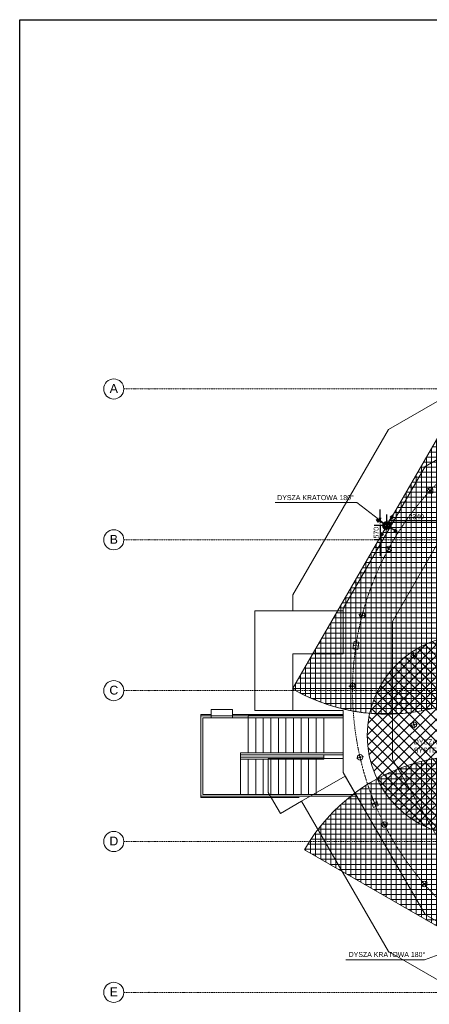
# Model space of a CAD drawing. Header units: centimetres. Extents: x -1589 to 108054, y -205274 to 31709.
# Tile 2 of 256: x 18354 to 34624, y -185036 to -145874. Entities that reach past the tile are written whole.
import ezdxf

# ---------------------------------------------------------------- set-up
doc = ezdxf.new("R2010")
doc.units = ezdxf.units.CM
doc.header["$LTSCALE"] = 0.01
doc.header["$MEASUREMENT"] = 0
doc.linetypes.add('Kropki i Kreski', pattern=[72, 36, -18, 0, -18])
for name, color, linetype in [('2_stropy.K_IR', 7, 'Continuous'), ('3_linie 2D .ISTN', 7, 'Continuous'), ('3_oświetlenie.K_IR', 7, 'Continuous'), ('3_wypełnienia.K_IR', 7, 'Continuous'), ('4_osie.ISTN', 7, 'Continuous'), ('_KD', 7, 'Continuous'), ('_WOD-KAN', 7, 'Continuous')]:
    doc.layers.add(name, color=color, linetype=linetype)
for name, color, linetype, lineweight in [('A-ANNO-DIMS', 7, 'Continuous', 30), ('A-ANNO-NOTE', 7, 'Continuous', 30), ('A-DETL-GENF', 7, 'Continuous', 18), ('A-DETL-THIN', 7, 'Continuous', 18), ('F-SPRN', 7, 'Continuous', 18)]:
    doc.layers.add(name, color=color, linetype=linetype, lineweight=lineweight)
doc.styles.add('Arial Narrow', font='ARIALN.TTF', dxfattribs={"height": 200})
doc.styles.add('GENERATED_STYLE_1', font='txt')
doc.dimstyles.new('Przekątna', dxfattribs={"dimscale": 304.8, "dimtxt": 204.686195, "dimasz": 1.041667, "dimexe": 0.787402, "dimexo": 0.492126, "dimgap": 0.164042, "dimtad": 1, "dimdec": 0, "dimrnd": 10, "dimzin": 0, "dimdsep": 46, "dimtxsty": 'Arial Narrow', "dimsah": 1, "dimcen": 0.09, "dimazin": 0, "dimtfac": 1, "dimtdec": 4, "dimtix": 1, "dimtmove": 0, "dimatfit": 3, "dimfxl": 1, "dimtvp": 1, "dimtolj": 1, "dimtzin": 0, "dimarcsym": 2})

# ---------------------------------------------------------------- blocks, each defined once
blk = doc.blocks.new('VF Grate Nozzle Assembly1 - 20_ Grate Nozzle 90 Degree 2-1656473-Poziom płyty DIFFS_ RMS')
at = {"layer": 'F-SPRN', "color": 30, "true_color": 0xff8000}
blk.add_line((0, -7500), (0, 7500), dxfattribs=at)
for radius, start, end in [(7500, 270, 90), (76.2, 0, 180), (12.7, 0, 180), (76.2, 180, 0), (12.7, 180, 0)]:
    blk.add_arc((0, 0), radius, start, end, dxfattribs=at)
blk = doc.blocks.new('*D696')
at = {"layer": 'A-ANNO-DIMS', "color": 0, "lineweight": -2}
for p, q in [((32669, -165676), (32669, -165359)), ((32787, -165994), (32429, -165994)), ((32669, -165994), (32669, -166561)), ((32744, -166561), (32429, -166561)), ((32669, -166878), (32669, -167196))]:
    blk.add_line(p, q, dxfattribs=at)
at = {"layer": 'A-ANNO-DIMS', "color": 0}
for points in [[(32616, -165676), (32722, -165676), (32669, -165994)], [(32722, -166878), (32616, -166878), (32669, -166561)]]:
    blk.add_solid(points, dxfattribs=at)
at = {"layer": 'Defpoints', "color": 0}
for p in [(32937, -165994), (32669, -166561), (32894, -166561)]:
    blk.add_point(p, dxfattribs=at)
at = {"layer": 'A-ANNO-DIMS', "color": 0, "lineweight": 5, "insert": (32517, -166277), "char_height": 200, "attachment_point": 5, "rotation": 90, "style": 'Arial Narrow'}
blk.add_mtext('\\A1;570', dxfattribs=at)
blk = doc.blocks.new('*D697')
at = {"layer": 'A-ANNO-DIMS', "color": 0, "lineweight": -2}
for p, q in [((32937, -165844), (32937, -165555)), ((33255, -165795), (34957, -165795)), ((35274, -165720), (35274, -166035))]:
    blk.add_line(p, q, dxfattribs=at)
at = {"layer": 'A-ANNO-DIMS', "color": 0}
for points in [[(33255, -165742), (33255, -165847), (32937, -165795)], [(34957, -165847), (34957, -165742), (35274, -165795)]]:
    blk.add_solid(points, dxfattribs=at)
at = {"layer": 'Defpoints', "color": 0}
for p in [(35274, -165570), (32937, -165994), (35274, -165795)]:
    blk.add_point(p, dxfattribs=at)
at = {"layer": 'A-ANNO-DIMS', "color": 0, "lineweight": 5, "insert": (34106, -165642), "char_height": 200, "attachment_point": 5, "style": 'Arial Narrow'}
blk.add_mtext('\\A1;2340', dxfattribs=at)

msp = doc.modelspace()

# ---------------------------------------------------------------- hatches: boundary and pattern name
at = {"layer": 'A-DETL-GENF', "true_color": 0x34cb9d}
h = msp.add_hatch(dxfattribs=at)
h.set_pattern_fill('FP_7', color=113, style=0, pattern_type=2)
h.set_pattern_definition([(0, (-62690.67, -200869.6), (0, 200), []), (90, (-62690.67, -200869.6), (-200, 1e-14), [])])
h.paths.add_polyline_path([(42656.57172, -186389.12222), (42804.12359, -186121.07182), (42940.61927, -185847.22605), (43065.83158, -185568.04072), (43179.55211, -185283.98049), (43281.59159, -184995.51815), (43371.78018, -184703.13383), (43449.96777, -184407.31417), (43516.02423, -184108.55152), (43569.83961, -183807.34316), (43611.32434, -183504.19041), (43640.40938, -183199.59783), (43657.04631, -182894.07241), (43661.20744, -182588.12264), (43652.88586, -182282.25776), (43632.0954, -181976.98685), (43598.87068, -181672.818), (43553.26698, -181370.25746), (43495.36023, -181069.80883), (43425.24679, -180771.97216), (43343.04336, -180477.24319), (43248.88676, -180186.11244), (43142.93371, -179899.0645), (43025.36055, -179616.5771), (42896.36297, -179339.12044), (42756.15569, -179067.15631), (42604.97205, -178801.13736), (42443.06368, -178541.50636), (42270.70008, -178288.69544), (42088.16812, -178043.12537), (41895.77161, -177805.20489), (41693.83076, -177575.32999), (41482.68171, -177353.88327), (41262.67587, -177141.23331), (41034.17943, -176937.73405), (40797.57269, -176743.72419), (40553.24948, -176559.52663), (40301.61643, -176385.44796), (40043.09237, -176221.77792), (39778.10758, -176068.78891), (39507.10311, -175926.73558), (39230.53001, -175795.85435), (38948.84862, -175676.36307), (38662.52776, -175568.46061), (38372.04399, -175472.32658), (38077.88079, -175388.12097), (37780.52776, -175315.98393), (37480.47982, -175256.03554), (37178.23638, -175208.37557), (36874.30048, -175173.08334), (36569.17799, -175150.2176), (36263.37677, -175139.8164), (35957.40578, -175141.89706), (35651.77429, -175156.45611), (35346.99099, -175183.46932), (35043.56316, -175222.89173), (34741.99583, -175274.65773), (34442.79092, -175338.68115), (34146.44644, -175414.85543), (33853.45562, -175503.0538), (33564.30611, -175603.12945), (33279.47918, -175714.91581), (32999.44888, -175838.22684), (32724.68131, -175972.85728), (32455.63379, -176118.58307), (32192.75412, -176275.16165), (31936.47983, -176442.33241), (31687.23748, -176619.81712), (31445.4419, -176807.32037), (31211.49553, -177004.53009), (30985.78776, -177211.11802), (30768.69425, -177426.74033), (30560.57633, -177651.03814), (30361.7804, -177883.63813), (30172.63734, -178124.15315), (29993.46194, -178372.18289), (29824.55244, -178627.31453), (29666.18997, -178889.12343), (42556.69319, -186331.45734)])
h.paths.add_polyline_path([(32988.24627, -173493.71959), (33294.11115, -173485.39801), (33599.38207, -173464.60757), (33903.55092, -173431.38286), (34206.11146, -173385.77918), (34506.56009, -173327.87244), (34804.39676, -173257.75901), (35099.12574, -173175.5556), (35390.25649, -173081.39901), (35677.30444, -172975.44597), (35959.79184, -172857.87283), (36237.24851, -172728.87526), (36509.21265, -172588.66799), (36775.2316, -172437.48436), (37034.86261, -172275.57601), (37287.67354, -172103.21242), (37533.24361, -171920.68047), (37771.1641, -171728.28396), (38001.03901, -171526.34313), (38222.48574, -171315.19409), (38451.45718, -171076.86191), (38638.63498, -170866.69182), (38832.64486, -170630.0851), (39016.84242, -170385.76189), (39190.9211, -170134.12885), (39354.59116, -169875.6048), (39507.58017, -169610.62002), (39649.63352, -169339.61555), (39780.51476, -169063.04246), (39900.00605, -168781.36107), (40007.90852, -168495.04022), (40104.04257, -168204.55645), (40188.2482, -167910.39325), (40260.38524, -167613.04023), (40320.33365, -167312.9923), (40367.99364, -167010.74885), (40403.28588, -166706.81295), (40426.15163, -166401.69047), (40436.55284, -166095.88924), (40434.4722, -165789.91826), (40419.91316, -165484.28677), (40392.89996, -165179.50346), (40353.47757, -164876.07563), (40301.71158, -164574.5083), (40231.15021, -164249.86842), (40161.5139, -163978.95891), (40073.31555, -163685.96808), (39973.23992, -163396.81857), (39861.45356, -163111.99163), (39738.14255, -162831.96133), (39603.51212, -162557.19375), (39457.78635, -162288.14622), (39301.20778, -162025.26655), (39134.03703, -161768.99225), (38956.55233, -161519.74989), (38769.04908, -161277.9543), (38571.83938, -161044.00792), (38365.25146, -160818.30014), (38149.62916, -160601.20662), (37925.33135, -160393.0887), (37692.73138, -160194.29276), (37452.21637, -160005.14968), (37204.18664, -159825.97428), (36949.055, -159657.06477), (36687.24611, -159498.70228), (29187.24674, -172489.0837), (29455.29713, -172636.63558), (29729.14289, -172773.13127), (30008.32822, -172898.34359), (30292.38845, -173012.06414), (30580.85078, -173114.10363), (30873.2351, -173204.29223), (31169.05476, -173282.47984), (31467.8174, -173348.53631), (31769.02576, -173402.3517), (32072.17851, -173443.83644), (32376.77108, -173472.92149), (32682.29651, -173489.55844)])
h.paths.add_polyline_path([(53378.31836, -172719.47056), (53684.26812, -172715.30947), (53989.79355, -172698.67258), (54294.38612, -172669.58758), (54597.53888, -172628.10289), (54898.74725, -172574.28755), (55197.50991, -172508.23113), (55493.32958, -172430.04358), (55785.71392, -172339.85503), (56074.17626, -172237.81559), (56358.23651, -172124.09509), (56637.42186, -171998.88282), (56911.26764, -171862.38718), (57179.31807, -171714.83534), (49679.32097, -158724.45261), (49417.51204, -158882.81505), (49162.38038, -159051.72452), (48914.35062, -159230.89988), (48673.83557, -159420.04291), (48441.23556, -159618.83881), (48216.93773, -159826.9567), (48001.31539, -160044.05018), (47794.72742, -160269.75792), (47597.51768, -160503.70427), (47410.0144, -160745.49983), (47232.52965, -160994.74216), (47065.35885, -161251.01642), (46908.78024, -161513.89607), (46763.05442, -161782.94357), (46628.42394, -162057.71113), (46505.11288, -162337.7414), (46393.32648, -162622.56832), (46293.25079, -162911.71782), (46205.05239, -163204.70863), (46128.87806, -163501.0531), (46064.8546, -163800.258), (46013.08857, -164101.82532), (45973.66612, -164405.25315), (45946.65287, -164710.03644), (45932.09378, -165015.66793), (45930.01308, -165321.63892), (45940.41424, -165627.44014), (45963.27994, -165932.56263), (45998.57213, -166236.49854), (46046.23206, -166538.74199), (46106.18041, -166838.78994), (46178.31741, -167136.14297), (46262.52298, -167430.30618), (46358.65698, -167720.78997), (46466.5594, -168007.11084), (46586.05064, -168288.79225), (46716.93183, -168565.36536), (46858.98513, -168836.36985), (47011.9741, -169101.35466), (47175.64411, -169359.87874), (47349.72275, -169611.51181), (47533.92027, -169855.83506), (47727.93011, -170092.44181), (47931.42934, -170320.93828), (48144.07927, -170540.94415), (48365.52596, -170752.09323), (48595.40083, -170954.03411), (48833.32129, -171146.43065), (49078.89133, -171328.96264), (49331.70223, -171501.32628), (49591.33321, -171663.23467), (49857.35214, -171814.41835), (50129.31625, -171954.62567), (50406.7729, -172083.62328), (50689.26028, -172201.19648), (50976.30821, -172307.14957), (51267.43894, -172401.3062), (51562.16791, -172483.50967), (51860.00456, -172553.62315), (52160.45319, -172611.52995), (52463.01372, -172657.13368), (52767.18257, -172690.35844), (53072.45348, -172711.14894)])
at = {"layer": 'A-DETL-GENF', "true_color": 0x0080ff}
h = msp.add_hatch(dxfattribs=at)
h.set_pattern_fill('FP_8', color=150, style=0, pattern_type=2)
h.set_pattern_definition([(45, (-62690.67, -200869.6), (-212.132, 212.132), []), (135, (-62690.67, -200869.6), (-212.132, -212.132), [])])
h.paths.add_polyline_path([(36159.3959, -178342.53513), (36383.67769, -178336.24239), (36607.25381, -178317.38397), (36829.4208, -178286.0192), (37049.47964, -178242.24678), (37266.73795, -178186.20442), (37480.51215, -178118.06845), (37690.12963, -178038.05326), (37894.93086, -177946.4106), (38094.27145, -177843.42882), (38287.52421, -177729.43193), (38474.08109, -177604.7786), (38653.35511, -177469.86106), (38824.78222, -177325.10379), (38987.82303, -177170.96225), (39141.96456, -177007.92144), (39286.72183, -176836.49434), (39421.63938, -176657.22031), (39546.2927, -176470.66344), (39660.28959, -176277.41068), (39763.27138, -176078.07009), (39855.54384, -175871.61893), (39934.92922, -175663.65138), (40003.06519, -175449.87717), (40059.10755, -175232.61886), (40102.87998, -175012.56002), (40134.24474, -174790.39303), (40153.10316, -174566.81692), (40159.3959, -174342.53513), (40153.10316, -174118.25334), (40134.24474, -173894.67722), (40102.87998, -173672.51024), (40059.10755, -173452.45139), (40003.06519, -173235.19308), (39934.92922, -173021.41888), (39854.91403, -172811.8014), (39763.27138, -172607.00017), (39660.28959, -172407.65958), (39546.2927, -172214.40682), (39421.63938, -172027.84994), (39286.72183, -171848.57592), (39141.96456, -171677.14882), (38987.82303, -171514.108), (38824.78222, -171359.96647), (38653.35511, -171215.2092), (38474.08109, -171080.29165), (38287.52421, -170955.63833), (38094.27145, -170841.64144), (37894.93086, -170738.65966), (37690.12963, -170647.017), (37480.51215, -170567.00181), (37266.73795, -170498.86584), (37049.47964, -170442.82348), (36829.4208, -170399.05106), (36607.25381, -170367.68629), (36383.67769, -170348.82787), (36159.3959, -170342.53513), (35935.11411, -170348.82787), (35711.538, -170367.68629), (35489.37101, -170399.05106), (35269.31217, -170442.82348), (35052.05386, -170498.86584), (34838.27966, -170567.00181), (34628.66217, -170647.017), (34423.86095, -170738.65966), (34224.52036, -170841.64144), (34031.2676, -170955.63833), (33844.71072, -171080.29165), (33656.30678, -171222.91873), (33494.00959, -171359.96647), (33330.96878, -171514.108), (33176.82724, -171677.14882), (33032.06997, -171848.57592), (32897.15243, -172027.84994), (32772.49911, -172214.40682), (32658.50222, -172407.65958), (32555.52043, -172607.00017), (32463.87777, -172811.8014), (32383.86258, -173021.41888), (32315.72662, -173235.19308), (32259.68425, -173452.45139), (32215.91183, -173672.51024), (32184.54706, -173894.67722), (32165.68864, -174118.25334), (32159.3959, -174342.53513), (32165.68864, -174566.81692), (32184.54706, -174790.39303), (32215.91183, -175012.56002), (32259.68425, -175232.61886), (32315.72662, -175449.87717), (32383.86258, -175663.65138), (32463.87777, -175873.26886), (32555.52043, -176078.07009), (32658.50222, -176277.41068), (32772.49911, -176470.66344), (32897.15243, -176657.22031), (33032.06997, -176836.49434), (33176.82724, -177007.92144), (33330.96878, -177170.96225), (33494.00959, -177325.10379), (33665.4367, -177469.86106), (33844.71072, -177604.7786), (34031.2676, -177729.43193), (34224.52036, -177843.42882), (34423.86095, -177946.4106), (34628.66217, -178038.05326), (34838.27966, -178118.06845), (35052.05386, -178186.20442), (35269.31217, -178242.24678), (35489.37101, -178286.0192), (35711.538, -178317.38397), (35935.11411, -178336.24239)])

# ---------------------------------------------------------------- linework, layer by layer
at = {"ltscale": 10}
msp.add_lwpolyline([(18353.62342, -205273.97821), (18353.62342, -175573.97821), (18353.62342, -145873.97821), (108053.62342, -145873.97821)], dxfattribs=at)
at = {"layer": '2_stropy.K_IR', "color": 8, "linetype": 'Continuous', "lineweight": 5, "ltscale": 10, "flags": 128}
for points in [[(40112.38616, -184728.62943), (34461.66672, -181466.4834), (31199.38605, -175816.0116), (31199.38605, -175260.46051), (31199.38605, -173353.75728), (29199.38565, -173353.7295), (29199.38571, -171099.2589), (31199.38605, -171099.2719), (31199.38605, -169291.64725), (34461.66672, -163641.01188), (40112.50234, -160378.76228)], [(35894.29067, -165073.63437), (33156.3853, -169815.82516), (33156.30494, -175291.77399), (35894.29068, -180033.82418)]]:
    msp.add_lwpolyline(points, dxfattribs=at)
for points in [[(31199.38603, -169379.73377), (29199.38584, -169379.73377), (29199.38589, -168755.72059), (32997.46387, -162176.83121), (36342.87346, -160245.91098), (37342.67536, -161977.79434), (34461.66673, -163641.01184), (31199.38603, -169291.64734)], [(40636.48181, -182771.72891), (46112.29129, -182771.72891), (50854.48205, -180033.82354), (53376.30014, -175665.90811), (55549.38627, -175665.90811), (55549.38388, -169449.92943), (53381.13646, -169449.92948), (50854.48138, -165073.63488), (46110.81755, -162341.22821), (40637.95553, -162341.22821), (35894.29067, -165073.63437), (33156.3853, -169815.82516), (33156.38595, -175291.63499), (35894.29068, -180033.82418)], [(27699.48725, -169379.73377), (31199.38598, -169379.73377), (31199.38606, -171099.2588), (29199.38571, -171099.2589), (29199.38564, -173353.7295), (27699.48725, -173353.72015)], [(31282.34537, -175959.70227), (34461.66672, -181466.4834), (40112.38616, -184728.62943), (46636.38576, -184728.62943), (52287.1056, -181466.24698), (55549.38627, -175816.01161), (55549.38614, -175221.07186), (57549.38662, -174696.03466), (57549.38654, -176351.73816), (53751.30874, -182930.62743), (47172.27418, -186728.72981), (39576.49815, -186728.72981), (32997.37677, -182930.57729), (29550.38142, -176959.71776)], [(28229.48724, -175260.44494), (31199.38605, -175260.46051), (31199.38605, -175816.0116), (31282.34537, -175959.70227), (29550.38142, -176959.71776), (28710.01349, -177444.93627), (28229.48724, -176612.65725)]]:
    msp.add_lwpolyline(points, close=True, dxfattribs=at)
at = {"layer": '3_linie 2D .ISTN', "color": 8, "linetype": 'Continuous', "lineweight": 5, "ltscale": 10}
for p, q in [((25554.38616, -173560.12371), (25554.38616, -173510.24479)), ((25554.38616, -173510.24479), (25954.38723, -173510.24479)), ((26804.38723, -173510.24479), (31199.38605, -173510.24479)), ((25554.38616, -176760.12371), (25554.38616, -176804.99459)), ((25554.38616, -176804.99459), (29457.36782, -176804.99459))]:
    msp.add_line(p, q, dxfattribs=at)
for points in [[(25954.38723, -173636.62371), (25954.38723, -173311.62371), (26804.38723, -173311.62371), (26804.38723, -173636.62371)], [(25554.38616, -173560.12371), (25554.38616, -176760.12371), (31746.63723, -176760.12371)], [(25554.38616, -173560.12371), (31199.6497, -173560.12371)], [(31197.52323, -173635.12371), (25629.38616, -173635.12371), (25629.38223, -176685.12371), (31699.92876, -176685.12371)], [(27429.38616, -173638.12371), (27429.38616, -175035.12371)], [(27729.38616, -173638.12371), (27729.38616, -175035.12371)], [(28029.38616, -173638.12371), (28029.38616, -175035.12371)], [(28329.94101, -173638.12371), (28329.94101, -175035.12371)], [(28629.38616, -173638.12371), (28629.38616, -175035.12371)], [(28929.38616, -173638.12371), (28929.38616, -175035.12371)], [(29229.38616, -173638.12371), (29229.38616, -175035.12371)], [(29529.38616, -173638.12371), (29529.38616, -175035.12371)], [(29829.38616, -173638.12371), (29829.38616, -175035.12371)], [(30129.38616, -173638.12371), (30129.38616, -175035.12371)], [(30429.38616, -173638.12371), (30429.38616, -175035.12371)], [(27129.38616, -175288.12371), (27129.38616, -176685.12371)], [(30429.38616, -175210.12371), (27142.17249, -175210.12371)], [(27429.38616, -175288.12371), (27429.38616, -176685.12371)], [(27729.38616, -175288.12371), (27729.38616, -176685.12371)], [(28029.38616, -175288.12371), (28029.38616, -176685.12371)], [(28329.38616, -175288.12371), (28329.38616, -176685.12371)], [(28629.38616, -175288.12371), (28629.38616, -176685.12371)], [(28929.38616, -175288.12371), (28929.38616, -176685.12371)], [(29229.38616, -175288.12371), (29229.38616, -176685.12371)], [(29529.38616, -175288.12371), (29529.38616, -176685.12371)], [(29829.38616, -175288.12371), (29829.38616, -176685.12371)], [(30129.38616, -175288.12371), (30129.38616, -176685.12371)]]:
    msp.add_lwpolyline(points, dxfattribs=at)
msp.add_lwpolyline([(27129.38616, -175113.12371), (27129.38616, -175288.12371), (30429.38616, -175288.12371), (30429.38616, -175113.12371)], close=True, dxfattribs=at)
at = {"layer": '3_oświetlenie.K_IR', "color": 8, "linetype": 'Continuous', "lineweight": 5, "ltscale": 10}
for p, q in [((34766.3239, -164701.16721), (34553.85636, -164507.18697)), ((34757.08025, -164497.94332), (34563.10001, -164710.41086)), ((33078.04877, -166794.48383), (32940.55226, -167047.20007)), ((33078.17323, -166794.26157), (32940.67127, -167046.97484)), ((33135.65863, -166989.59021), (32882.94239, -166852.0937)), ((33135.77889, -166989.36919), (32883.06561, -166851.86722)), ((32100.0992, -169601.51643), (31821.82288, -169528.48848)), ((31997.47502, -169425.8643), (31924.44707, -169704.14062)), ((31633.58342, -170604.23223), (31591.34554, -170901.24395)), ((31831.59123, -170632.39081), (31633.58342, -170604.23223)), ((31736.81111, -170588.61035), (31686.12566, -170945.02441)), ((31789.35335, -170929.40253), (31831.59123, -170632.39081)), ((31582.76331, -170748.5143), (31840.17347, -170785.12046)), ((31591.34554, -170901.24395), (31789.35335, -170929.40253)), ((34039.00851, -171308.39978), (33986.11765, -171025.60425)), ((34153.96085, -171140.55658), (33871.16532, -171193.44745)), ((31577.96586, -172239.62639), (31573.65609, -172527.29324)), ((31719.6444, -172385.6147), (31431.97755, -172381.30493)), ((34040.90462, -174055.90433), (33988.01375, -173773.1088)), ((34155.85695, -173888.06114), (33873.06142, -173940.952)), ((32016.52558, -175179.86068), (31736.18646, -175244.51956)), ((31844.02658, -175072.02056), (31908.68546, -175352.35967)), ((32483.48452, -176852.91556), (32298.38713, -176928.67146)), ((32298.38713, -176928.67146), (32412.02099, -177206.31754)), ((32327.43945, -177078.85789), (32568.06606, -176980.37521)), ((32379.57244, -176863.0289), (32515.93307, -177196.2042)), ((32597.11838, -177130.56164), (32483.48452, -176852.91556)), ((32412.02099, -177206.31754), (32597.11838, -177130.56164)), ((32780.19458, -177758.43723), (32910.06435, -178015.15621)), ((32973.48896, -177821.86183), (32716.76998, -177951.7316)), ((34332.06282, -180142.75055), (34519.59586, -180360.92971)), ((34534.91893, -180158.07361), (34316.73976, -180345.60665))]:
    msp.add_line(p, q, dxfattribs=at)
at = {"layer": '3_oświetlenie.K_IR', "color": 8, "linetype": 'Kropki i Kreski', "lineweight": 5, "ltscale": 10}
msp.add_circle((43374.38799, -172560.22371), 11800, dxfattribs=at)
at = {"layer": '3_oświetlenie.K_IR', "color": 8, "linetype": 'Continuous', "lineweight": 5, "ltscale": 10}
for centre, radius in [((34660.09013, -164604.17709), 107.50002), ((33009.30051, -166920.84195), 107.50002), ((33009.42225, -166920.6182), 107.50002), ((33009.30051, -166920.84195), 22.97504), ((33009.42225, -166920.6182), 22.97504), ((31960.96104, -169565.00246), 107.50002), ((31960.96104, -169565.00246), 22.97504), ((34012.56308, -171167.00202), 107.5), ((34012.56308, -171167.00202), 22.97504), ((31575.81098, -172383.45981), 107.50002), ((31575.81098, -172383.45981), 22.97504), ((34014.45919, -173914.50657), 107.5), ((34014.45919, -173914.50657), 22.97504), ((31876.35602, -175212.19012), 107.50002), ((31876.35602, -175212.19012), 22.97504), ((32845.12947, -177886.79672), 107.50002), ((32845.12947, -177886.79672), 22.97504), ((34425.82934, -180251.84013), 107.50002), ((34425.82934, -180251.84013), 22.97504)]:
    msp.add_circle(centre, radius, dxfattribs=at)
at = {"layer": '3_wypełnienia.K_IR', "color": 8, "linetype": 'Continuous', "lineweight": 5, "ltscale": 10, "flags": 128}
for points in [[(31199.6497, -173555.12371), (27429.38616, -173555.12371), (27429.38616, -173635.12371), (31199.6497, -173635.12371)], [(31199.6497, -175035.12371), (27129.38616, -175035.12371), (27129.38616, -175113.12371), (31199.6497, -175113.12371)]]:
    msp.add_lwpolyline(points, close=True, dxfattribs=at)
at = {"layer": '4_osie.ISTN', "color": 7, "linetype": 'Kropki i Kreski', "lineweight": 0, "ltscale": 10}
for p, q in [((23489.03617, -160560.66342), (22489.03617, -160560.66342)), ((64213.19484, -160560.66342), (23489.03617, -160560.66342)), ((23489.03617, -166560.66342), (22489.03617, -166560.66342)), ((64213.19484, -166560.66342), (23489.03617, -166560.66342)), ((23489.03617, -172560.66342), (22489.03617, -172560.66342)), ((64213.19484, -172560.66342), (23489.03617, -172560.66342)), ((23489.03617, -178560.66342), (22489.03617, -178560.66342)), ((64213.19484, -178560.66342), (23489.03617, -178560.66342)), ((23489.03617, -184560.66342), (22489.03617, -184560.66342)), ((64213.19484, -184560.66342), (23489.03617, -184560.66342))]:
    msp.add_line(p, q, dxfattribs=at)
at = {"layer": '4_osie.ISTN', "color": 7, "linetype": 'Continuous', "lineweight": 0, "ltscale": 10}
for centre in [(22089.03617, -160560.66342), (22089.03617, -166560.66342), (22089.03617, -172560.66342), (22089.03617, -178560.66342), (22089.03617, -184560.66342)]:
    msp.add_circle(centre, 400, dxfattribs=at)
at = {"layer": '4_osie.ISTN', "color": 7, "linetype": 'Kropki i Kreski', "lineweight": 0, "ltscale": 10}
for p in [(23489.03617, -160560.66342), (23489.03617, -160560.66342), (23489.03617, -166560.66342), (23489.03617, -166560.66342), (23489.03617, -172560.66342), (23489.03617, -172560.66342), (23489.03617, -178560.66342), (23489.03617, -178560.66342), (23489.03617, -184560.66342), (23489.03617, -184560.66342)]:
    msp.add_point(p, dxfattribs=at)
at = {"layer": '_KD', "lineweight": 5}
for points in [[(32946.94146, -165998.64769), (31751.24184, -165077.86566), (28503.94428, -165077.86566)], [(36181.7246, -182626.88734), (34430.57828, -183266.13543), (31305.98626, -183266.13543)]]:
    msp.add_lwpolyline(points, dxfattribs=at)
at = {"layer": 'A-ANNO-NOTE', "color": 30, "lineweight": 30, "true_color": 0xff8000}
for p, q in [((32937.24642, -165993.89299), (33177.45246, -165577.84388)), ((32937.24642, -165993.89299), (33177.45246, -165577.84388)), ((32937.24642, -165993.89299), (33177.45246, -165577.84388)), ((33065.39481, -165651.8304), (33177.45246, -165577.84388)), ((33065.39481, -165651.8304), (33177.45246, -165577.84388)), ((33065.39481, -165651.8304), (33177.45246, -165577.84388)), ((33117.40095, -165681.85616), (33065.39481, -165651.8304)), ((33117.40095, -165681.85616), (33065.39481, -165651.8304)), ((33117.40095, -165681.85616), (33065.39481, -165651.8304)), ((33177.45246, -165577.84388), (33169.40709, -165711.88191)), ((33177.45246, -165577.84388), (33169.40709, -165711.88191)), ((33177.45246, -165577.84388), (33169.40709, -165711.88191)), ((32937.24642, -165993.89299), (32521.19731, -165753.68695)), ((32521.19731, -165753.68695), (32655.23534, -165761.73232)), ((32595.18383, -165865.7446), (32521.19731, -165753.68695)), ((32595.18383, -165865.7446), (32655.23534, -165761.73232)), ((32937.24642, -165993.89299), (32697.04038, -166409.9421)), ((32937.24642, -165993.89299), (32697.04038, -166409.9421)), ((32937.24642, -165993.89299), (33353.29553, -166234.09903)), ((32937.24642, -165993.89299), (33353.29553, -166234.09903)), ((32937.24642, -165993.89299), (33353.29553, -166234.09903)), ((33117.40095, -165681.85616), (33169.40709, -165711.88191)), ((33117.40095, -165681.85616), (33169.40709, -165711.88191)), ((33117.40095, -165681.85616), (33169.40709, -165711.88191)), ((32705.08575, -166275.90407), (32697.04038, -166409.9421)), ((32705.08575, -166275.90407), (32697.04038, -166409.9421)), ((32697.04038, -166409.9421), (32809.09803, -166335.95558)), ((32697.04038, -166409.9421), (32809.09803, -166335.95558)), ((32705.08575, -166275.90407), (32809.09803, -166335.95558)), ((32705.08575, -166275.90407), (32809.09803, -166335.95558)), ((33249.28326, -166174.04752), (33219.2575, -166226.05366)), ((33249.28326, -166174.04752), (33219.2575, -166226.05366)), ((33249.28326, -166174.04752), (33219.2575, -166226.05366)), ((33219.2575, -166226.05366), (33353.29553, -166234.09903)), ((33219.2575, -166226.05366), (33353.29553, -166234.09903)), ((33219.2575, -166226.05366), (33353.29553, -166234.09903)), ((33249.28326, -166174.04752), (33279.30901, -166122.04138)), ((33249.28326, -166174.04752), (33279.30901, -166122.04138)), ((33249.28326, -166174.04752), (33279.30901, -166122.04138)), ((33353.29553, -166234.09903), (33279.30901, -166122.04138)), ((33353.29553, -166234.09903), (33279.30901, -166122.04138)), ((33353.29553, -166234.09903), (33279.30901, -166122.04138))]:
    msp.add_line(p, q, dxfattribs=at)
for radius in [157.16373, 157.16373, 157.16373, 127.35748, 127.35748, 127.35748, 101.53935, 101.53935, 101.53935, 81.67856, 81.67856, 81.67856]:
    msp.add_circle((32937.24642, -165993.89299), radius, dxfattribs=at)
at = {"layer": 'A-DETL-THIN'}
for p, q in [((36687.24611, -159498.70228), (29187.24674, -172489.0837)), ((29666.18997, -178889.12343), (42656.57172, -186389.12222))]:
    msp.add_line(p, q, dxfattribs=at)
for centre, radius, start, end in [((32937.24642, -165993.89299), 7500, 240.000002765, 60.000002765), ((36159.3959, -174342.53513), 4000, 0, 180), ((36159.3959, -174342.53513), 4000, 180, 0), ((36161.38085, -182639.12283), 7500, 330.000005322, 150.000005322)]:
    msp.add_arc(centre, radius, start, end, dxfattribs=at)

# ---------------------------------------------------------------- block references
at = {"layer": 'F-SPRN', "color": 30, "true_color": 0xff8000}
for p, rotation in [((32937.24642, -165993.89299), 330.00000276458), ((36161.38085, -182639.12283), 60.00000532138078)]:
    msp.add_blockref('VF Grate Nozzle Assembly1 - 20_ Grate Nozzle 90 Degree 2-1656473-Poziom płyty DIFFS_ RMS', p, dxfattribs=dict(at, rotation=rotation))

# ---------------------------------------------------------------- texts
at = {"layer": '4_osie.ISTN', "color": 7, "lineweight": 0, "ltscale": 10, "char_height": 350, "attachment_point": 4, "style": 'GENERATED_STYLE_1'}
for s, insert in [('\\A1;{\\pql;\\pt0;\\fArial|b0|i0|c238|p38;A}', (21929.03567, -160540.66292)), ('\\A1;{\\pql;\\pt0;\\fArial|b0|i0|c238|p38;B}', (21929.03567, -166540.66292)), ('\\A1;{\\pql;\\pt0;\\fArial|b0|i0|c238|p38;C}', (21916.23567, -172543.54292)), ('\\A1;{\\pql;\\pt0;\\fArial|b0|i0|c238|p38;D}', (21916.23567, -178540.66292)), ('\\A1;{\\pql;\\pt0;\\fArial|b0|i0|c238|p38;E}', (21929.03567, -184540.66292))]:
    msp.add_mtext(s, dxfattribs=dict(at, insert=insert))
at = {"layer": '_WOD-KAN', "color": 7, "linetype": 'Continuous', "lineweight": 15, "char_height": 200, "attachment_point": 4, "rotation": 359.998969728, "style": 'GENERATED_STYLE_1'}
for s, insert in [('\\pxql;\\A1;DYSZA KRATOWA 180\\fArial|b0|i0|c238|p34;\\C0;° ', (28584.05674, -164883.86279)), ('\\pxql;\\A1;DYSZA ZINTEGROWANEGO \\PSYSTEMU GASZENIA POŻARU', (34010.34679, -174764.41525)), ('\\pxql;\\A1;DYSZA KRATOWA 180\\fArial|b0|i0|c238|p34;\\C0;° ', (31421.33998, -183055.24237))]:
    msp.add_mtext(s, dxfattribs=dict(at, insert=insert))

# ---------------------------------------------------------------- dimensions: what is measured, and where the dimension line sits
at = {"layer": 'A-ANNO-DIMS', "lineweight": 5}
dim = msp.add_linear_dim(base=(32669.17821, -166560.66005), p1=(32937.24642, -165993.89299), p2=(32893.68372, -166560.66005), angle=90, dimstyle='Przekątna', override={"dimpost": '<>', "dimfxl": 568.43875}, dxfattribs=at)
dim.commit()
dim.dimension.update_dxf_attribs({"geometry": '*D696', "text_midpoint": (32517.06361, -166277.27652)})
dim = msp.add_linear_dim(base=(35274.38089, -165794.57492), p1=(32937.24642, -165993.89299), p2=(35274.38089, -165570.07142), dimstyle='Przekątna', override={"dimpost": '<>', "dimfxl": 2375.25204}, dxfattribs=at)
dim.commit()
dim.dimension.update_dxf_attribs({"geometry": '*D697', "text_midpoint": (34105.81366, -165642.46032)})

doc.saveas('drawing.dxf')
